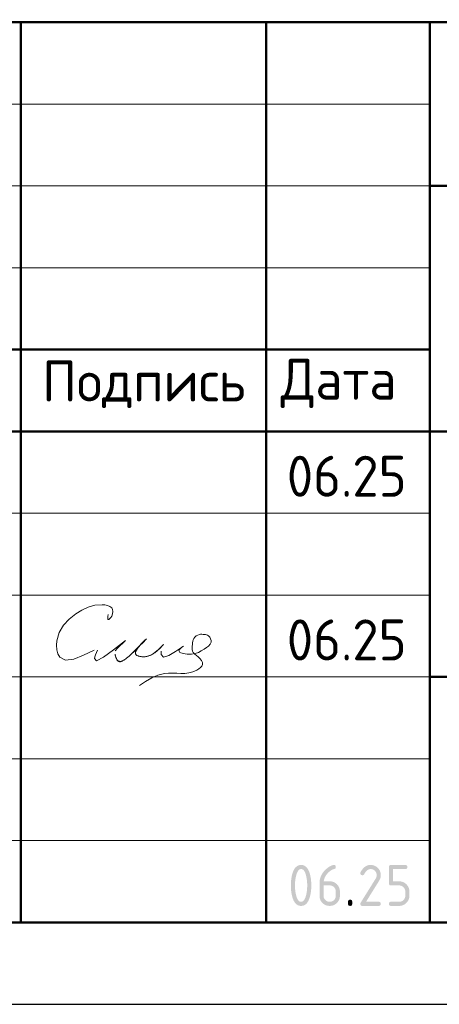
# Model space of a CAD drawing. Header units: millimetres. Extents: x 0 to 50400, y -143 to 35640.
# Tile 9 of 17: x 32391 to 35469, y 0 to 7218. Entities that reach past the tile are written whole.
import ezdxf

# ---------------------------------------------------------------- set-up
doc = ezdxf.new("R2010")
doc.units = ezdxf.units.MM
doc.layers.add('Standard', color=7, linetype='Continuous', lineweight=25)
doc.styles.add('ISOCPEUR', font='txt')

msp = doc.modelspace()

# ---------------------------------------------------------------- hatches: boundary and pattern name
at = {"layer": 'Standard', "linetype": 'Continuous', "lineweight": 25, "transparency": 33554687}
h = msp.add_hatch(color=7, dxfattribs=at)
h.paths.add_polyline_path([(34499.8, 871.5), (34499.8, 880.9), (34499.3, 889.9), (34498.8, 899), (34497.8, 907.7), (34496.8, 916.5), (34495.3, 925), (34493.9, 933.5), (34491.9, 941.7), (34490.4, 948), (34488.7, 953.4), (34487, 958.8), (34485.1, 963.5), (34483.2, 968.2), (34481.1, 972.1), (34479, 975.9), (34476.7, 979), (34474.4, 982.2), (34471.8, 984.5), (34469.3, 986.8), (34466.6, 988.4), (34463.9, 989.9), (34461, 990.7), (34458.1, 991.5), (34455, 991.5), (34451.9, 991.5), (34449, 990.7), (34446.1, 989.9), (34443.4, 988.4), (34440.8, 986.8), (34438.3, 984.5), (34435.8, 982.1), (34433.5, 979), (34431.2, 975.9), (34429.1, 972), (34427, 968.1), (34425.1, 963.4), (34423.2, 958.7), (34421.5, 953.2), (34419.8, 947.8), (34418.3, 941.5), (34416.3, 933.1), (34414.8, 924.5), (34413.2, 916), (34412.2, 907.2), (34411.2, 898.5), (34410.7, 889.5), (34410.2, 880.6), (34410.2, 871.5), (34410.2, 862.3), (34410.7, 853.3), (34411.2, 844.3), (34412.2, 835.5), (34413.2, 826.7), (34414.6, 818.2), (34416.1, 809.6), (34418.1, 801.3), (34419.6, 795.1), (34421.3, 789.7), (34423, 784.2), (34424.9, 779.6), (34426.8, 774.9), (34428.9, 771), (34431, 767.1), (34433.3, 764), (34435.6, 760.9), (34438.1, 758.6), (34440.6, 756.3), (34443.3, 754.7), (34446.1, 753.2), (34449, 752.4), (34451.9, 751.6), (34455, 751.6), (34458.1, 751.6), (34461, 752.4), (34463.9, 753.2), (34466.6, 754.7), (34469.3, 756.3), (34471.8, 758.6), (34474.4, 760.9), (34476.7, 764), (34479, 767.1), (34481.1, 771), (34483.2, 774.9), (34485.1, 779.6), (34487, 784.2), (34488.7, 789.7), (34490.4, 795.1), (34491.9, 801.3), (34493.9, 809.6), (34495.3, 818.2), (34496.8, 826.7), (34497.8, 835.5), (34498.8, 844.3), (34499.3, 853.3), (34499.8, 862.3)])
h.paths.add_polyline_path([(34529.9, 871.5), (34529.9, 864.8), (34529.6, 858.4), (34529.4, 851.9), (34529, 845.6), (34528.6, 839.4), (34528, 833.4), (34527.4, 827.3), (34526.6, 821.5), (34525.7, 815.7), (34524.7, 810.2), (34523.7, 804.6), (34522.4, 799.3), (34521.2, 793.9), (34519.8, 788.8), (34518.3, 783.7), (34516.7, 778.8), (34514.3, 771.7), (34511.5, 765.4), (34508.7, 759.1), (34505.6, 753.8), (34502.5, 748.4), (34499, 743.9), (34495.5, 739.4), (34491.6, 735.9), (34487.8, 732.3), (34483.5, 729.6), (34479.3, 726.9), (34474.7, 725.1), (34470.2, 723.3), (34465.2, 722.4), (34460.3, 721.5), (34455, 721.5), (34449.7, 721.5), (34444.7, 722.4), (34439.8, 723.3), (34435.2, 725.1), (34430.6, 726.9), (34426.4, 729.6), (34422.2, 732.2), (34418.4, 735.8), (34414.5, 739.4), (34411, 743.8), (34407.5, 748.3), (34404.4, 753.6), (34401.2, 759), (34398.5, 765.2), (34395.7, 771.5), (34393.3, 778.6), (34391.6, 783.5), (34390.2, 788.6), (34388.8, 793.7), (34387.5, 799.1), (34386.3, 804.4), (34385.3, 810), (34384.2, 815.6), (34383.4, 821.4), (34382.6, 827.2), (34382, 833.2), (34381.4, 839.3), (34380.9, 845.5), (34380.5, 851.8), (34380.3, 858.3), (34380.1, 864.8), (34380.1, 871.5), (34380.1, 878.3), (34380.3, 884.8), (34380.5, 891.3), (34380.9, 897.6), (34381.4, 903.8), (34382, 909.9), (34382.6, 915.9), (34383.4, 921.7), (34384.2, 927.5), (34385.3, 933.1), (34386.3, 938.7), (34387.5, 944), (34388.8, 949.4), (34390.2, 954.5), (34391.6, 959.6), (34393.3, 964.5), (34395.7, 971.6), (34398.5, 977.9), (34401.2, 984.1), (34404.4, 989.5), (34407.5, 994.8), (34411, 999.3), (34414.5, 1003.7), (34418.4, 1007.3), (34422.2, 1010.9), (34426.4, 1013.5), (34430.6, 1016.2), (34435.2, 1018), (34439.8, 1019.8), (34444.7, 1020.7), (34449.7, 1021.5), (34455, 1021.5), (34460.3, 1021.5), (34465.2, 1020.6), (34470.2, 1019.8), (34474.7, 1018), (34479.3, 1016.2), (34483.5, 1013.5), (34487.8, 1010.8), (34491.6, 1007.2), (34495.5, 1003.6), (34499, 999.2), (34502.5, 994.7), (34505.6, 989.3), (34508.7, 984), (34511.5, 977.7), (34514.3, 971.4), (34516.7, 964.3), (34518.3, 959.4), (34519.8, 954.3), (34521.2, 949.2), (34522.4, 943.8), (34523.7, 938.5), (34524.7, 932.9), (34525.7, 927.3), (34526.6, 921.5), (34527.4, 915.7), (34528, 909.7), (34528.6, 903.7), (34529, 897.4), (34529.4, 891.2), (34529.6, 884.7), (34529.9, 878.3)], flags=16)
h = msp.add_hatch(color=7, dxfattribs=at)
h.paths.add_polyline_path([(34620, 871.5), (34620, 796.6), (34620, 791.9), (34620.8, 787.5), (34621.6, 783.2), (34623.3, 779.2), (34624.9, 775.2), (34627.3, 771.6), (34629.8, 767.9), (34633, 764.7), (34636.3, 761.4), (34639.9, 758.9), (34643.5, 756.5), (34647.5, 754.9), (34651.5, 753.2), (34655.8, 752.4), (34660.1, 751.6), (34664.8, 751.6), (34669.5, 751.6), (34673.9, 752.4), (34678.2, 753.2), (34682.2, 754.9), (34686.1, 756.5), (34689.7, 759), (34693.4, 761.5), (34696.6, 764.8), (34699.9, 768.1), (34702.3, 771.7), (34704.7, 775.3), (34706.4, 779.3), (34708, 783.3), (34708.8, 787.6), (34709.6, 791.9), (34709.6, 796.6), (34709.6, 826.6), (34709.6, 831.3), (34708.8, 835.6), (34708, 840), (34706.4, 844), (34704.7, 848), (34702.2, 851.6), (34699.8, 855.2), (34696.5, 858.5), (34693.2, 861.7), (34689.6, 864.2), (34686, 866.6), (34682, 868.3), (34678.1, 869.9), (34673.8, 870.7), (34669.5, 871.5), (34664.8, 871.5)])
h.paths.add_polyline_path([(34694.7, 1021.5), (34696.5, 1021.5), (34698.2, 1021.3), (34699.8, 1021.1), (34701.2, 1020.6), (34702.6, 1020.1), (34703.8, 1019.4), (34705, 1018.7), (34705.9, 1017.8), (34706.8, 1016.9), (34707.5, 1015.7), (34708.2, 1014.5), (34708.7, 1013.1), (34709.2, 1011.7), (34709.4, 1010.1), (34709.6, 1008.4), (34709.6, 1006.6), (34709.6, 1003.8), (34709.2, 1001.6), (34708.7, 999.4), (34707.8, 997.7), (34706.8, 996.1), (34705.4, 995.1), (34704, 994.1), (34702.2, 993.6), (34698, 992.5), (34694, 991.1), (34689.9, 989.7), (34686, 987.9), (34682.1, 986.2), (34678.4, 984), (34674.6, 981.9), (34671, 979.4), (34667.3, 976.9), (34663.8, 974), (34660.3, 971.2), (34657, 968), (34653.6, 964.7), (34650.3, 961.1), (34647.1, 957.6), (34644, 953.6), (34639.1, 947.4), (34635.2, 941), (34631.3, 934.6), (34628.4, 928.1), (34625.6, 921.6), (34623.8, 915), (34621.9, 908.4), (34621.1, 901.6), (34664.9, 901.6), (34668.8, 901.6), (34672.6, 901.3), (34676.5, 900.9), (34680.1, 900.2), (34683.8, 899.6), (34687.2, 898.5), (34690.7, 897.5), (34694.1, 896.1), (34697.4, 894.8), (34700.6, 893.1), (34703.7, 891.4), (34706.7, 889.3), (34709.8, 887.3), (34712.6, 884.9), (34715.4, 882.5), (34718.2, 879.8), (34720.8, 877), (34723.2, 874.2), (34725.5, 871.3), (34727.6, 868.3), (34729.6, 865.2), (34731.3, 862.1), (34733, 858.9), (34734.3, 855.6), (34735.6, 852.2), (34736.7, 848.8), (34737.7, 845.3), (34738.3, 841.7), (34739, 838), (34739.3, 834.3), (34739.7, 830.5), (34739.7, 826.6), (34739.7, 796.6), (34739.7, 792.6), (34739.3, 788.9), (34739, 785.1), (34738.3, 781.5), (34737.6, 777.9), (34736.6, 774.4), (34735.6, 770.9), (34734.2, 767.6), (34732.8, 764.3), (34731.1, 761.1), (34729.4, 757.9), (34727.4, 754.9), (34725.3, 751.8), (34722.9, 749), (34720.5, 746.1), (34717.8, 743.4), (34715.1, 740.6), (34712.2, 738.3), (34709.3, 735.9), (34706.3, 733.8), (34703.2, 731.8), (34700.1, 730.1), (34696.9, 728.4), (34693.6, 727), (34690.3, 725.6), (34686.8, 724.6), (34683.4, 723.6), (34679.8, 722.9), (34676.2, 722.2), (34672.4, 721.9), (34668.7, 721.5), (34664.8, 721.5), (34660.9, 721.5), (34657.1, 721.9), (34653.4, 722.2), (34649.8, 722.9), (34646.2, 723.6), (34642.7, 724.6), (34639.2, 725.6), (34635.9, 727), (34632.6, 728.3), (34629.4, 730), (34626.2, 731.7), (34623.2, 733.7), (34620.2, 735.8), (34617.3, 738.2), (34614.5, 740.5), (34611.7, 743.2), (34609, 746), (34606.6, 748.8), (34604.3, 751.7), (34602.2, 754.7), (34600.2, 757.7), (34598.5, 760.9), (34596.8, 764), (34595.4, 767.3), (34594, 770.6), (34593, 774.1), (34592, 777.5), (34591.3, 781.1), (34590.6, 784.7), (34590.3, 788.4), (34590, 792.2), (34590, 796.1), (34590, 886.5), (34590, 892.9), (34590.5, 899.1), (34591, 905.3), (34592.1, 911.2), (34593.1, 917.2), (34594.7, 923), (34596.3, 928.7), (34598.4, 934.3), (34600.5, 939.9), (34603.1, 945.3), (34605.8, 950.7), (34609, 955.9), (34612.1, 961.1), (34615.8, 966.1), (34619.5, 971.1), (34623.7, 975.9), (34627, 979.6), (34630.4, 983), (34633.7, 986.5), (34637.2, 989.7), (34640.6, 992.8), (34644.1, 995.8), (34647.6, 998.7), (34651.2, 1001.3), (34654.8, 1004), (34658.5, 1006.3), (34662.1, 1008.7), (34665.8, 1010.8), (34669.6, 1012.9), (34673.4, 1014.7), (34677.2, 1016.6), (34681.1, 1018.1), (34683.3, 1019), (34685.2, 1019.6), (34687.2, 1020.3), (34688.9, 1020.7), (34690.6, 1021.1), (34692, 1021.3), (34693.5, 1021.5)], flags=16)
for points in [[(34964.6, 1021.5), (34968.5, 1021.5), (34972.2, 1021.2), (34976, 1020.9), (34979.6, 1020.2), (34983.2, 1019.5), (34986.7, 1018.5), (34990.1, 1017.4), (34993.4, 1016.1), (34996.7, 1014.7), (34999.9, 1013), (35003.1, 1011.3), (35006.1, 1009.2), (35009.1, 1007.2), (35012, 1004.8), (35014.9, 1002.4), (35017.6, 999.6), (35020.4, 996.9), (35022.8, 994), (35025.2, 991.1), (35027.2, 988.1), (35029.3, 985), (35031, 981.9), (35032.7, 978.7), (35034.1, 975.4), (35035.5, 972.1), (35036.5, 968.6), (35037.5, 965.2), (35038.2, 961.5), (35038.9, 957.9), (35039.2, 954.2), (35039.6, 950.4), (35039.6, 946.6), (35039.6, 941.2), (35038.7, 935.9), (35037.9, 930.5), (35036.2, 925.1), (35034.5, 919.7), (35031.9, 914.3), (35029.3, 908.8), (35025.9, 903.4), (34931.4, 751.6), (35024.6, 751.6), (35026.4, 751.6), (35028.1, 751.4), (35029.7, 751.1), (35031.1, 750.7), (35032.5, 750.2), (35033.7, 749.5), (35034.9, 748.8), (35035.8, 747.8), (35036.8, 746.9), (35037.5, 745.7), (35038.2, 744.6), (35038.6, 743.2), (35039.1, 741.7), (35039.3, 740.1), (35039.6, 738.4), (35039.6, 736.6), (35039.6, 734.7), (35039.3, 733), (35039.1, 731.4), (35038.6, 730), (35038.2, 728.6), (35037.5, 727.4), (35036.8, 726.2), (35035.8, 725.3), (35034.9, 724.4), (35033.7, 723.7), (35032.5, 723), (35031.1, 722.5), (35029.7, 722), (35028.1, 721.8), (35026.4, 721.5), (35024.6, 721.5), (34904.6, 721.5), (34902.7, 721.5), (34901.1, 721.8), (34899.5, 722), (34898.1, 722.5), (34896.7, 723), (34895.5, 723.7), (34894.3, 724.4), (34893.4, 725.3), (34892.4, 726.2), (34891.7, 727.4), (34891, 728.6), (34890.6, 730), (34890.1, 731.4), (34889.9, 733), (34889.6, 734.7), (34889.6, 736.5), (34889.6, 738.8), (34890.2, 741), (34890.9, 743.1), (34892.1, 745.2), (35002.1, 921.7), (35004, 924.7), (35005.4, 927.8), (35006.8, 930.8), (35007.7, 933.9), (35008.6, 937), (35009.1, 940.2), (35009.6, 943.3), (35009.6, 946.5), (35009.6, 951.2), (35008.8, 955.5), (35007.9, 959.8), (35006.3, 963.8), (35004.6, 967.7), (35002.2, 971.4), (34999.7, 975), (34996.4, 978.3), (34993.1, 981.6), (34989.5, 984.1), (34985.8, 986.6), (34981.9, 988.2), (34977.9, 989.8), (34973.6, 990.7), (34969.3, 991.5), (34964.6, 991.5), (34961.4, 991.5), (34958.3, 990.9), (34955.2, 990.3), (34952.1, 989.1), (34949.1, 988), (34946.1, 986.2), (34943.1, 984.4), (34940.1, 982.1), (34937.2, 979.7), (34934.3, 976.8), (34931.4, 973.8), (34928.6, 970.3), (34925.8, 966.7), (34923, 962.6), (34920.3, 958.5), (34917.6, 953.8), (34916.5, 952), (34915.2, 950.6), (34913.9, 949.2), (34912.3, 948.3), (34910.7, 947.4), (34908.8, 947), (34906.8, 946.5), (34904.6, 946.5), (34902.7, 946.5), (34901.1, 946.7), (34899.5, 947), (34898.1, 947.4), (34896.7, 947.9), (34895.5, 948.6), (34894.3, 949.3), (34893.4, 950.3), (34892.4, 951.2), (34891.7, 952.4), (34891, 953.5), (34890.6, 954.9), (34890.1, 956.3), (34889.9, 958), (34889.6, 959.6), (34889.6, 961.5), (34889.6, 963.2), (34890, 964.7), (34890.3, 966.3), (34891, 967.6), (34894.5, 974.4), (34898.2, 980.3), (34902, 986.2), (34906.1, 991.2), (34910.1, 996.3), (34914.4, 1000.5), (34918.8, 1004.7), (34923.4, 1008.1), (34928, 1011.4), (34932.8, 1014), (34937.7, 1016.5), (34942.9, 1018.2), (34948, 1019.9), (34953.5, 1020.7), (34958.9, 1021.5)], [(35099.5, 886.5), (35099.5, 1006.5), (35099.5, 1008.4), (35099.8, 1010.1), (35100, 1011.7), (35100.4, 1013.1), (35100.9, 1014.5), (35101.6, 1015.7), (35102.3, 1016.9), (35103.3, 1017.8), (35104.2, 1018.7), (35105.4, 1019.4), (35106.5, 1020.1), (35107.9, 1020.6), (35109.3, 1021.1), (35111, 1021.3), (35112.6, 1021.5), (35114.5, 1021.5), (35219.2, 1021.5), (35221.1, 1021.5), (35222.7, 1021.3), (35224.3, 1021.1), (35225.7, 1020.6), (35227.1, 1020.1), (35228.3, 1019.4), (35229.5, 1018.7), (35230.4, 1017.8), (35231.4, 1016.9), (35232.1, 1015.7), (35232.8, 1014.5), (35233.2, 1013.1), (35233.7, 1011.7), (35234, 1010), (35234.2, 1008.4), (35234.2, 1006.5), (35234.2, 1004.6), (35234, 1003), (35233.7, 1001.4), (35233.2, 999.9), (35232.8, 998.5), (35232.1, 997.4), (35231.4, 996.2), (35230.4, 995.2), (35229.5, 994.3), (35228.3, 993.6), (35227.1, 992.9), (35225.7, 992.4), (35224.3, 992), (35222.7, 991.7), (35221.1, 991.5), (35219.2, 991.5), (35129.6, 991.5), (35129.6, 901.6), (35174.4, 901.6), (35178.3, 901.6), (35182.1, 901.3), (35185.8, 900.9), (35189.4, 900.2), (35193, 899.5), (35196.4, 898.5), (35199.9, 897.5), (35203.2, 896.1), (35206.5, 894.7), (35209.7, 893), (35212.8, 891.3), (35215.9, 889.2), (35218.9, 887.1), (35221.8, 884.7), (35224.6, 882.3), (35227.4, 879.5), (35230.1, 876.8), (35232.5, 873.9), (35234.9, 871), (35236.9, 868), (35239, 864.9), (35240.7, 861.8), (35242.4, 858.6), (35243.8, 855.3), (35245.1, 852), (35246.2, 848.5), (35247.2, 845.1), (35247.9, 841.5), (35248.5, 837.9), (35248.9, 834.2), (35249.2, 830.4), (35249.2, 826.6), (35249.2, 796.6), (35249.2, 792.7), (35248.9, 788.9), (35248.5, 785.2), (35247.9, 781.6), (35247.2, 778), (35246.1, 774.5), (35245.1, 771), (35243.7, 767.7), (35242.4, 764.4), (35240.6, 761.2), (35238.9, 758.1), (35236.9, 755), (35234.8, 752), (35232.4, 749.1), (35230, 746.2), (35227.2, 743.5), (35224.5, 740.7), (35221.6, 738.3), (35218.7, 735.9), (35215.7, 733.9), (35212.7, 731.8), (35209.5, 730.1), (35206.3, 728.4), (35203, 727), (35199.7, 725.7), (35196.3, 724.6), (35192.8, 723.6), (35189.2, 722.9), (35185.7, 722.2), (35182, 721.9), (35178.2, 721.5), (35174.4, 721.5), (35114.5, 721.5), (35112.6, 721.5), (35111, 721.8), (35109.3, 722), (35107.9, 722.5), (35106.5, 723), (35105.4, 723.7), (35104.2, 724.4), (35103.3, 725.3), (35102.3, 726.2), (35101.6, 727.4), (35100.9, 728.6), (35100.5, 730), (35100, 731.4), (35099.8, 733), (35099.5, 734.7), (35099.5, 736.6), (35099.5, 738.4), (35099.8, 740.1), (35100, 741.7), (35100.4, 743.2), (35100.9, 744.6), (35101.6, 745.7), (35102.3, 746.9), (35103.3, 747.8), (35104.2, 748.8), (35105.4, 749.5), (35106.5, 750.2), (35107.9, 750.7), (35109.3, 751.1), (35111, 751.4), (35112.6, 751.6), (35114.5, 751.6), (35174.3, 751.6), (35179, 751.6), (35183.4, 752.4), (35187.7, 753.2), (35191.7, 754.9), (35195.7, 756.5), (35199.3, 758.9), (35202.9, 761.4), (35206.1, 764.7), (35209.4, 767.9), (35211.9, 771.6), (35214.3, 775.2), (35215.9, 779.2), (35217.6, 783.2), (35218.4, 787.5), (35219.2, 791.9), (35219.2, 796.6), (35219.2, 826.6), (35219.2, 831.2), (35218.4, 835.5), (35217.5, 839.9), (35215.9, 843.8), (35214.3, 847.8), (35211.8, 851.4), (35209.3, 855.1), (35206, 858.4), (35202.8, 861.7), (35199.1, 864.1), (35195.5, 866.6), (35191.5, 868.2), (35187.6, 869.9), (35183.3, 870.7), (35179, 871.5), (35174.3, 871.5), (35114.5, 871.5), (35112.6, 871.5), (35111, 871.8), (35109.3, 872), (35107.9, 872.5), (35106.5, 872.9), (35105.4, 873.6), (35104.2, 874.4), (35103.3, 875.3), (35102.3, 876.2), (35101.6, 877.4), (35100.9, 878.6), (35100.4, 880), (35100, 881.4), (35099.8, 883), (35099.5, 884.7)], [(34799.8, 751.6), (34799.8, 753.5), (34800, 755.1), (34800.3, 756.8), (34800.7, 758.2), (34801.2, 759.6), (34801.9, 760.8), (34802.6, 761.9), (34803.6, 762.9), (34804.5, 763.8), (34805.7, 764.5), (34806.8, 765.2), (34808.2, 765.7), (34809.7, 766.2), (34811.3, 766.4), (34812.9, 766.6), (34814.8, 766.6), (34816.7, 766.6), (34818.3, 766.4), (34820, 766.2), (34821.4, 765.7), (34822.8, 765.2), (34824, 764.5), (34825.2, 763.8), (34826.1, 762.9), (34827, 761.9), (34827.7, 760.8), (34828.4, 759.6), (34828.9, 758.2), (34829.4, 756.8), (34829.6, 755.1), (34829.8, 753.5), (34829.8, 751.6), (34829.8, 736.6), (34829.8, 734.7), (34829.6, 733), (34829.4, 731.4), (34828.9, 730), (34828.4, 728.6), (34827.7, 727.4), (34827, 726.2), (34826.1, 725.3), (34825.2, 724.4), (34824, 723.7), (34822.8, 723), (34821.4, 722.5), (34820, 722), (34818.3, 721.8), (34816.7, 721.5), (34814.8, 721.5), (34812.9, 721.5), (34811.3, 721.8), (34809.7, 722), (34808.2, 722.5), (34806.8, 723), (34805.7, 723.7), (34804.5, 724.4), (34803.6, 725.3), (34802.6, 726.2), (34801.9, 727.4), (34801.2, 728.6), (34800.7, 730), (34800.3, 731.4), (34800, 733), (34799.8, 734.7), (34799.8, 736.6)]]:
    msp.add_hatch(color=7, dxfattribs=at).paths.add_polyline_path(points, flags=16)

# ---------------------------------------------------------------- linework, layer by layer
at = {"layer": 'Standard', "color": 7, "linetype": 'Continuous', "lineweight": 50, "transparency": 33554687}
for p, q in [((27600, 7200), (49800, 7200)), ((32400, 600), (32400, 7200)), ((34200, 600), (34200, 7200)), ((35400, 600), (35400, 7200)), ((35400, 6000), (49800, 6000)), ((27600, 4800), (35400, 4800)), ((27600, 4800), (35400, 4800)), ((27600, 4200), (35400, 4200)), ((27600, 4200), (35400, 4200)), ((35400, 4200), (49800, 4200)), ((35400, 2400), (49800, 2400))]:
    msp.add_line(p, q, dxfattribs=at)
at = {"layer": 'Standard', "color": 7, "linetype": 'Continuous', "lineweight": 13, "transparency": 33554687}
for p, q in [((27600, 6600), (35400, 6600)), ((27600, 6000), (35400, 6000)), ((27600, 5400), (35400, 5400)), ((27600, 3600), (35400, 3600)), ((27600, 3000), (35400, 3000)), ((27600, 3000), (35400, 3000)), ((27600, 2400), (35400, 2400)), ((27600, 2400), (35400, 2400)), ((27600, 1800), (35400, 1800)), ((27600, 1200), (35400, 1200))]:
    msp.add_line(p, q, dxfattribs=at)
at = {"layer": 'Standard', "color": 7, "linetype": 'Continuous', "lineweight": 25, "transparency": 33554687}
msp.add_line((27600, 600), (49800, 600), dxfattribs=at)
msp.add_line((27600, 600), (49800, 600), dxfattribs=at)
msp.add_line((27600, 600), (49800, 600), dxfattribs=at)
msp.add_lwpolyline([(0, 0), (50400, 0), (50400, 35640), (0, 35640), (0, 0)], close=True, dxfattribs=at)
at = {"layer": 'Standard', "color": 7, "linetype": 'Continuous', "lineweight": 50, "transparency": 33554687}
msp.add_lwpolyline([(2400, 35040), (49800, 35040), (49800, 600), (2400, 600), (2400, 35040)], close=True, dxfattribs=at)
at = {"layer": 'Standard', "color": 250, "linetype": 'Continuous', "lineweight": 18, "true_color": 0x2d2d2d, "transparency": 33554687}
for points in [[(33040.4, 2856.7), (33038.6, 2844.1), (33037.5, 2832.9), (33037.9, 2824.6), (33040.4, 2820.7), (33045.4, 2822), (33052.1, 2827.6), (33059.3, 2836.1), (33065.8, 2846.1), (33072.8, 2863.1), (33074.8, 2879.3), (33072.4, 2893.9), (33065.8, 2906.1), (33052.7, 2917.1), (33035.5, 2924.1), (33015.8, 2927.8), (32995.3, 2929.2), (32941.5, 2925), (32892, 2911.2), (32846, 2889.5), (32802.5, 2861.9), (32754, 2823.6), (32711.7, 2778.7), (32679.9, 2726.4), (32662.7, 2665.8), (32660.8, 2632.1), (32663.8, 2599), (32671.8, 2569.2), (32684.9, 2545.6), (32728.1, 2523.1), (32788.3, 2531), (32859.9, 2559.1), (32937.1, 2597.2)], [(33446.1, 2639), (33445.5, 2638.3), (33444.9, 2637.6), (33444.3, 2637), (33443.6, 2636.3), (33434.6, 2626.5), (33425.5, 2616.8), (33416.1, 2607.3), (33406.5, 2598), (33400.4, 2592.6), (33394.2, 2587.3), (33387.9, 2582.1), (33381.3, 2577.2), (33375.9, 2573.4), (33370.3, 2569.8), (33364.7, 2566.5), (33358.9, 2563.3), (33353.8, 2560.7), (33348.5, 2558.3), (33343.2, 2556.2), (33337.8, 2554.2), (33332.8, 2552.7), (33327.6, 2551.3), (33322.5, 2550.1), (33317.3, 2549.2), (33312.1, 2548.5), (33306.9, 2548), (33301.8, 2547.7), (33296.6, 2547.7), (33291.3, 2547.9), (33286, 2548.3), (33280.8, 2548.9), (33275.6, 2549.7), (33271.4, 2550.6), (33267.2, 2551.6), (33263, 2552.8), (33259, 2554.3), (33256.4, 2555.4), (33253.8, 2556.6), (33251.3, 2557.9), (33249, 2559.5), (33247.5, 2560.6), (33246.1, 2561.8), (33244.9, 2563), (33243.7, 2564.4), (33242.9, 2565.6), (33242.2, 2566.8), (33241.6, 2568.1), (33241, 2569.5), (33240.6, 2571), (33240.3, 2572.5), (33240.2, 2574.1), (33240.1, 2575.6), (33240.2, 2577.8), (33240.5, 2579.9), (33240.9, 2582), (33241.5, 2584.1), (33242.5, 2587.3), (33243.8, 2590.5), (33245.2, 2593.6), (33246.8, 2596.6), (33249.7, 2601.5), (33252.9, 2606.3), (33256.2, 2610.9), (33259.7, 2615.5), (33266.2, 2623.7), (33272.9, 2631.7), (33279.9, 2639.3), (33287.2, 2646.7), (33295.5, 2654.5), (33303.8, 2662.2), (33312.1, 2670.2), (33320, 2678.9), (33320.3, 2679.2), (33320.5, 2679.4), (33320.8, 2679.6), (33321.1, 2679.7), (33321.1, 2679.7), (33321.1, 2679.7), (33321.1, 2679.7), (33321.1, 2679.7), (33321.1, 2679.7), (33321.1, 2679.7), (33321.1, 2679.7), (33321.1, 2679.7), (33321.1, 2679.7), (33321.1, 2679.7), (33321.1, 2679.7), (33321.1, 2679.7), (33321.1, 2679.7), (33321.1, 2679.7), (33321.1, 2679.7), (33321.1, 2679.7), (33321, 2679.5), (33320.9, 2679.3), (33320.7, 2679.1), (33320.5, 2679), (33305.7, 2666), (33292.2, 2652.6), (33279.4, 2638.9), (33266.7, 2625.1), (33248.4, 2606), (33229.5, 2587.3), (33210.1, 2568.9), (33190.4, 2551), (33183.5, 2544.9), (33176.6, 2539), (33169.5, 2533.3), (33162.2, 2527.8), (33158, 2524.8), (33153.6, 2522), (33149.2, 2519.4), (33144.6, 2517), (33141.7, 2515.6), (33138.7, 2514.4), (33135.7, 2513.4), (33132.7, 2512.6), (33130.6, 2512.2), (33128.5, 2511.9), (33126.3, 2511.8), (33124.2, 2511.8), (33122.5, 2512), (33120.8, 2512.3), (33119.2, 2512.7), (33117.6, 2513.2), (33116.1, 2513.9), (33114.6, 2514.7), (33113.2, 2515.6), (33111.9, 2516.6), (33110.4, 2517.9), (33109, 2519.4), (33107.7, 2521), (33106.5, 2522.6), (33104.6, 2525.6), (33102.9, 2528.6), (33101.5, 2531.8), (33100.1, 2535), (33097.2, 2543), (33094.6, 2551.1), (33092.3, 2559.2), (33090.1, 2567.4)], [(33090.1, 2567.4), (33094, 2553.5), (33098.1, 2540.4), (33102.8, 2529), (33108.3, 2520.1), (33130.3, 2512.1), (33159.9, 2526.1), (33195.4, 2555.6), (33235.1, 2594), (33268.7, 2627.1), (33298, 2656.1), (33317, 2675.3), (33320, 2678.8), (33313.9, 2673.2), (33303.8, 2663.5), (33291.2, 2650.8), (33277.5, 2636.4), (33260.3, 2616.3), (33246.9, 2596.7), (33240.3, 2579), (33243.6, 2564.6), (33250.9, 2558.2), (33261.3, 2553.4), (33273.7, 2550.1), (33286.7, 2548.2), (33317.9, 2549.3), (33346.2, 2557.3), (33371.9, 2570.8), (33395.2, 2588.1), (33408.7, 2600.1), (33421.5, 2612.7), (33433.9, 2625.7), (33446.1, 2639)], [(33592.6, 2626.6), (33580.6, 2617.6), (33570.1, 2608.7), (33562.3, 2600.4), (33558.6, 2592.7), (33566.4, 2580.1), (33589.4, 2571.5), (33620.4, 2567.1), (33652, 2567.2), (33679.2, 2571.8), (33701.8, 2580.2), (33722.5, 2591.4), (33743.5, 2604.4), (33760, 2614.7), (33775.5, 2626.1), (33787.8, 2639.4), (33794.4, 2655.3), (33794.7, 2667.8), (33791.6, 2680.5), (33785.5, 2692.1), (33776.9, 2701.1), (33769.7, 2705.3), (33761.8, 2708.1), (33753.4, 2710), (33744.8, 2711.2), (33735.7, 2712.3), (33726.7, 2712.8), (33717.7, 2712.6), (33708.8, 2711.2), (33696.8, 2707.2), (33685.6, 2700.9), (33675.8, 2692.6), (33668.3, 2682.8), (33663.6, 2672.6), (33660.8, 2661.6), (33659, 2650), (33657.6, 2637.9), (33656, 2625.1), (33654.9, 2612.6), (33655.2, 2600.7), (33657.6, 2589.9), (33664.4, 2578.2), (33674.6, 2567.9), (33686.9, 2558), (33700, 2547.5), (33713.4, 2534.7), (33724.5, 2520.8), (33731.6, 2506.4), (33732.9, 2492.4), (33728, 2480), (33718.2, 2468.7), (33705.1, 2458.6), (33690.5, 2449.9), (33661.1, 2437.2), (33631.8, 2429.7), (33602.5, 2426.3), (33572.9, 2425.7), (33542.8, 2426.8), (33512.5, 2428), (33482.4, 2428.2), (33452.9, 2425.7), (33405, 2413.5), (33359.2, 2392.9), (33314.7, 2366.6), (33270.9, 2337.5)], [(32961.1, 2597.2), (32953.8, 2579.5), (32947.1, 2562.6), (32942, 2547.5), (32939.1, 2535.1), (32954.5, 2518.3), (33005.5, 2544.4), (33080.1, 2598.9), (33166.5, 2667.8)], [(33166.5, 2667.8), (33147.4, 2648.7), (33128.3, 2629.6), (33109.2, 2610.5), (33090.1, 2591.4)], [(33429.2, 2588.1), (33428.8, 2581.6), (33428.6, 2575.3), (33428.7, 2569.4), (33429.2, 2564.1), (33446.4, 2545.5), (33483.9, 2556.2), (33534.9, 2586.5), (33592.6, 2626.6)]]:
    msp.add_lwpolyline(points, dxfattribs=at)

# ---------------------------------------------------------------- texts
at = {"layer": 'Standard', "color": 7, "linetype": 'Continuous', "lineweight": 25, "transparency": 33554687, "char_height": 300, "attachment_point": 7, "style": 'ISOCPEUR'}
for s, insert, width in [('\\W0.96;Подпись', (32555.3, 4371.4), 1613.136), ('\\W0.94;Дата', (34305.2, 4371.4), 1161.283), ('\\W0.94;06.25', (34350.1, 3721.5), 1070.015), ('\\W0.94;06.25', (34350.1, 2521.5), 1070.015)]:
    msp.add_mtext(s, dxfattribs=dict(at, insert=insert, width=width))

doc.saveas('drawing.dxf')
